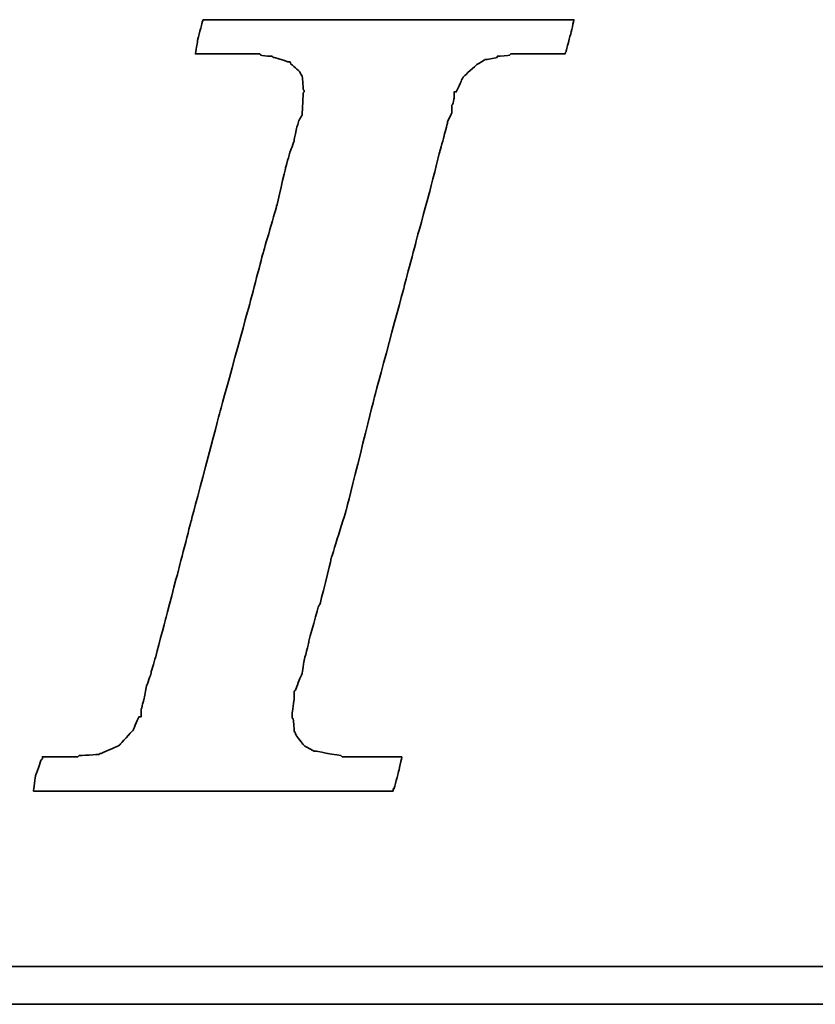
# Model space of a CAD drawing. Header units: millimetres. Extents: x 767 to 1045, y 167 to 250.
# Tile 32 of 50: x 962.83 to 964.72, y 193.36 to 195.69. Entities that reach past the tile are written whole.
import ezdxf

# ---------------------------------------------------------------- set-up
doc = ezdxf.new("R2010")
doc.units = ezdxf.units.MM
doc.header["$LTSCALE"] = 0.15
doc.layers.add('DIM', color=4, linetype='CONTINUOUS')
doc.layers.add('layer 1', color=7, linetype='CONTINUOUS')

# ---------------------------------------------------------------- blocks, each defined once
blk = doc.blocks.new('TBI MOTION logo(完整正式版)')
at = {"layer": 'layer 1', "color": 22, "lineweight": 35}
for points, knots in [([(-40.59125, -7.94375), (-40.59125, -7.94375), (-40.97375, -7.94375), (-40.97375, -7.94375), (-40.97375, -7.94375), (-40.97375, -7.94375), (-41.38125, -7.94375), (-41.38125, -7.94375), (-41.38125, -7.94375), (-41.38125, -7.94375), (-41.54875, -7.94375), (-41.54875, -7.94375), (-41.54875, -7.94375), (-41.54875, -7.94375), (-41.59875, -7.94375), (-41.59875, -7.94375), (-41.59875, -7.94375), (-41.59875, -7.94375), (-41.88375, -7.94375), (-41.88375, -7.94375), (-41.88375, -7.94375), (-41.88375, -7.94375), (-41.90875, -7.91875), (-41.90875, -7.91875), (-41.90875, -7.91875), (-41.90875, -7.91875), (-42.19875, -7.87125), (-42.19875, -7.87125), (-42.19875, -7.87125), (-42.19875, -7.87125), (-42.43875, -7.82375), (-42.43875, -7.82375), (-42.43875, -7.82375), (-42.43875, -7.82375), (-42.45875, -7.82375), (-42.45875, -7.82375), (-42.45875, -7.82375), (-42.45875, -7.82375), (-42.48625, -7.82375), (-42.48625, -7.82375), (-42.48625, -7.82375), (-42.48625, -7.82375), (-42.67625, -7.72375), (-42.67625, -7.72375), (-42.67625, -7.72375), (-42.67625, -7.72375), (-42.70125, -7.70375), (-42.70125, -7.70375), (-42.70125, -7.70375), (-42.70125, -7.70375), (-42.72375, -7.67875), (-42.72375, -7.67875), (-42.72375, -7.67875), (-42.72375, -7.67875), (-42.86875, -7.48875), (-42.86875, -7.48875), (-42.86875, -7.48875), (-42.86875, -7.48875), (-42.89375, -7.43875), (-42.89375, -7.43875), (-42.89375, -7.43875), (-42.89375, -7.43875), (-42.91875, -7.38875), (-42.91875, -7.38875), (-42.91875, -7.38875), (-42.91875, -7.38875), (-42.93875, -7.12875), (-42.93875, -7.12875), (-42.93875, -7.12875), (-42.93875, -7.12875), (-42.96375, -7.10375), (-42.96375, -7.10375), (-42.96375, -7.10375), (-42.96375, -7.10375), (-42.96375, -7.05375), (-42.96375, -7.05375), (-42.96375, -7.05375), (-42.96375, -7.05375), (-42.96375, -7.00875), (-42.96375, -7.00875), (-42.96375, -7.00875), (-42.96375, -7.00875), (-42.91875, -6.69625), (-42.91875, -6.69625), (-42.91875, -6.69625), (-42.91875, -6.69625), (-42.91875, -6.62375), (-42.91875, -6.62375), (-42.91875, -6.62375), (-42.91875, -6.62375), (-42.91875, -6.59625), (-42.91875, -6.59625), (-42.91875, -6.59625), (-42.91875, -6.59625), (-42.91875, -6.57375), (-42.91875, -6.57375), (-42.91875, -6.57375), (-42.91875, -6.57375), (-42.91875, -6.52875), (-42.91875, -6.52875), (-42.91875, -6.52875), (-42.91875, -6.52875), (-42.89375, -6.50375), (-42.89375, -6.50375), (-42.89375, -6.50375), (-42.89375, -6.50375), (-42.84375, -6.38375), (-42.84375, -6.38375), (-42.84375, -6.38375), (-42.84375, -6.38375), (-42.84375, -6.35875), (-42.84375, -6.35875), (-42.84375, -6.35875), (-42.84375, -6.35875), (-42.74625, -6.14375), (-42.74625, -6.14375), (-42.74625, -6.14375), (-42.74625, -6.14375), (-42.70125, -5.85375), (-42.70125, -5.85375), (-42.70125, -5.85375), (-42.70125, -5.85375), (-42.60375, -5.47125), (-42.60375, -5.47125), (-42.60375, -5.47125), (-42.60375, -5.47125), (-42.60375, -5.44875), (-42.60375, -5.44875), (-42.60375, -5.44875), (-42.60375, -5.44875), (-42.38875, -4.67875), (-42.38875, -4.67875), (-42.38875, -4.67875), (-42.38875, -4.67875), (-42.36375, -4.65375), (-42.36375, -4.65375), (-42.36375, -4.65375), (-42.36375, -4.65375), (-42.12375, -3.69625), (-42.12375, -3.69625), (-42.12375, -3.69625), (-42.12375, -3.69625), (-42.12375, -3.67374), (-42.12375, -3.67374), (-42.12375, -3.67374), (-42.12375, -3.67374), (-41.78875, -2.59374), (-41.78875, -2.59374), (-41.78875, -2.59374), (-41.78875, -2.59374), (-41.18875, -0.19375), (-41.18875, -0.19375), (-41.18875, -0.19375), (-41.18875, -0.19375), (-40.54375, 2.20624), (-40.54375, 2.20624), (-40.54375, 2.20624), (-40.54375, 2.20624), (-40.25375, 3.30875), (-40.25375, 3.30875), (-40.25375, 3.30875), (-40.25375, 3.30875), (-39.98875, 4.27125), (-39.98875, 4.27125), (-39.98875, 4.27125), (-39.98875, 4.27125), (-39.77375, 5.13125), (-39.77375, 5.13125), (-39.77375, 5.13125), (-39.77375, 5.13125), (-39.67875, 5.47125), (-39.67875, 5.47125), (-39.67875, 5.47125), (-39.67875, 5.47125), (-39.60375, 5.75625), (-39.60375, 5.75625), (-39.60375, 5.75625), (-39.60375, 5.75625), (-39.60375, 5.78125), (-39.60375, 5.78125), (-39.60375, 5.78125), (-39.60375, 5.78125), (-39.50875, 5.97125), (-39.50875, 5.97125), (-39.50875, 5.97125), (-39.50875, 5.97125), (-39.50875, 6.13875), (-39.50875, 6.13875), (-39.50875, 6.13875), (-39.50875, 6.13875), (-39.48625, 6.16625), (-39.48625, 6.16625), (-39.48625, 6.16625), (-39.48625, 6.16625), (-39.46125, 6.28625), (-39.46125, 6.28625), (-39.46125, 6.28625), (-39.46125, 6.28625), (-39.46125, 6.42625), (-39.46125, 6.42625), (-39.46125, 6.42625), (-39.46125, 6.42625), (-39.41375, 6.42625), (-39.41375, 6.42625), (-39.41375, 6.42625), (-39.41375, 6.42625), (-39.29375, 6.69125), (-39.29375, 6.69125), (-39.29375, 6.69125), (-39.29375, 6.69125), (-39.26875, 6.74125), (-39.26875, 6.74125), (-39.26875, 6.74125), (-39.26875, 6.74125), (-39.24375, 6.76625), (-39.24375, 6.76625), (-39.24375, 6.76625), (-39.24375, 6.76625), (-38.98375, 7.00624), (-38.98375, 7.00624), (-38.98375, 7.00624), (-38.98375, 7.00624), (-38.95625, 7.02624), (-38.95625, 7.02624), (-38.95625, 7.02624), (-38.95625, 7.02624), (-38.78875, 7.12624), (-38.78875, 7.12624), (-38.78875, 7.12624), (-38.78875, 7.12624), (-38.76375, 7.12624), (-38.76375, 7.12624), (-38.76375, 7.12624), (-38.76375, 7.12624), (-38.74375, 7.12624), (-38.74375, 7.12624), (-38.74375, 7.12624), (-38.74375, 7.12624), (-38.52875, 7.17125), (-38.52875, 7.17125), (-38.52875, 7.17125), (-38.52875, 7.17125), (-38.52875, 7.19624), (-38.52875, 7.19624), (-38.52875, 7.19624), (-38.52875, 7.19624), (-38.50375, 7.19624), (-38.50375, 7.19624), (-38.50375, 7.19624), (-38.50375, 7.19624), (-38.26125, 7.21875), (-38.26125, 7.21875), (-38.26125, 7.21875), (-38.26125, 7.21875), (-38.23875, 7.24624), (-38.23875, 7.24624), (-38.23875, 7.24624), (-38.23875, 7.24624), (-38.21625, 7.24624), (-38.21625, 7.24624), (-38.21625, 7.24624), (-38.21625, 7.24624), (-38.18875, 7.24624), (-38.18875, 7.24624), (-38.18875, 7.24624), (-38.18875, 7.24624), (-37.90375, 7.24624), (-37.90375, 7.24624), (-37.90375, 7.24624), (-37.90375, 7.24624), (-37.85375, 7.24624), (-37.85375, 7.24624), (-37.85375, 7.24624), (-37.85375, 7.24624), (-37.75875, 7.24624), (-37.75875, 7.24624), (-37.75875, 7.24624), (-37.75875, 7.24624), (-37.42375, 7.24624), (-37.42375, 7.24624), (-37.42375, 7.24624), (-37.42375, 7.24624), (-37.08875, 7.24624), (-37.08875, 7.24624), (-37.08875, 7.24624), (-37.08875, 7.24624), (-37.06375, 7.24624), (-37.06375, 7.24624), (-37.06375, 7.24624), (-37.06375, 7.24624), (-37.06375, 7.26624), (-37.06375, 7.26624), (-37.06375, 7.26624), (-37.06375, 7.26624), (-37.03875, 7.29125), (-37.03875, 7.29125), (-37.03875, 7.29125), (-37.03875, 7.29125), (-37.03875, 7.31625), (-37.03875, 7.31625), (-37.03875, 7.31625), (-37.03875, 7.31625), (-36.94125, 7.67625), (-36.94125, 7.67625), (-36.94125, 7.67625), (-36.94125, 7.67625), (-36.86875, 7.98625), (-36.86875, 7.98625), (-36.86875, 7.98625), (-36.86875, 7.98625), (-36.98875, 7.98625), (-36.98875, 7.98625), (-36.98875, 7.98625), (-36.98875, 7.98625), (-37.42375, 7.98625), (-37.42375, 7.98625), (-37.42375, 7.98625), (-37.42375, 7.98625), (-37.94875, 7.98625), (-37.94875, 7.98625), (-37.94875, 7.98625), (-37.94875, 7.98625), (-38.57375, 7.98625), (-38.57375, 7.98625), (-38.57375, 7.98625), (-38.57375, 7.98625), (-39.29375, 7.98625), (-39.29375, 7.98625), (-39.29375, 7.98625), (-39.29375, 7.98625), (-40.82875, 7.98625), (-40.82875, 7.98625), (-40.82875, 7.98625), (-40.82875, 7.98625), (-42.36375, 7.98625), (-42.36375, 7.98625), (-42.36375, 7.98625), (-42.36375, 7.98625), (-43.08375, 7.98625), (-43.08375, 7.98625), (-43.08375, 7.98625), (-43.08375, 7.98625), (-43.70875, 7.98625), (-43.70875, 7.98625), (-43.70875, 7.98625), (-43.70875, 7.98625), (-44.23375, 7.98625), (-44.23375, 7.98625), (-44.23375, 7.98625), (-44.23375, 7.98625), (-44.66875, 7.98625), (-44.66875, 7.98625), (-44.66875, 7.98625), (-44.66875, 7.98625), (-44.88375, 7.98625), (-44.88375, 7.98625), (-44.88375, 7.98625), (-44.88375, 7.98625), (-44.90875, 7.94125), (-44.90875, 7.94125), (-44.90875, 7.94125), (-44.90875, 7.94125), (-44.90875, 7.91625), (-44.90875, 7.91625), (-44.90875, 7.91625), (-44.90875, 7.91625), (-45.00375, 7.55625), (-45.00375, 7.55625), (-45.00375, 7.55625), (-45.00375, 7.55625), (-45.05375, 7.24624), (-45.05375, 7.24624), (-45.05375, 7.24624), (-45.05375, 7.24624), (-44.61875, 7.24624), (-44.61875, 7.24624), (-44.61875, 7.24624), (-44.61875, 7.24624), (-44.11375, 7.24624), (-44.11375, 7.24624), (-44.11375, 7.24624), (-44.11375, 7.24624), (-43.99375, 7.24624), (-43.99375, 7.24624), (-43.99375, 7.24624), (-43.99375, 7.24624), (-43.94625, 7.24624), (-43.94625, 7.24624), (-43.94625, 7.24624), (-43.94625, 7.24624), (-43.92374, 7.24624), (-43.92374, 7.24624), (-43.92374, 7.24624), (-43.92374, 7.24624), (-43.65875, 7.24624), (-43.65875, 7.24624), (-43.65875, 7.24624), (-43.65875, 7.24624), (-43.63875, 7.21875), (-43.63875, 7.21875), (-43.63875, 7.21875), (-43.63875, 7.21875), (-43.46875, 7.19624), (-43.46875, 7.19624), (-43.46875, 7.19624), (-43.46875, 7.19624), (-43.39875, 7.19624), (-43.39875, 7.19624), (-43.39875, 7.19624), (-43.39875, 7.19624), (-43.37125, 7.17125), (-43.37125, 7.17125), (-43.37125, 7.17125), (-43.37125, 7.17125), (-43.34875, 7.17125), (-43.34875, 7.17125), (-43.34875, 7.17125), (-43.34875, 7.17125), (-43.20375, 7.12624), (-43.20375, 7.12624), (-43.20375, 7.12624), (-43.20375, 7.12624), (-43.05875, 7.07624), (-43.05875, 7.07624), (-43.05875, 7.07624), (-43.05875, 7.07624), (-43.01375, 7.07624), (-43.01375, 7.07624), (-43.01375, 7.07624), (-43.01375, 7.07624), (-42.98875, 7.02624), (-42.98875, 7.02624), (-42.98875, 7.02624), (-42.98875, 7.02624), (-42.79875, 6.86125), (-42.79875, 6.86125), (-42.79875, 6.86125), (-42.79875, 6.86125), (-42.77375, 6.81125), (-42.77375, 6.81125), (-42.77375, 6.81125), (-42.77375, 6.81125), (-42.74625, 6.76625), (-42.74625, 6.76625), (-42.74625, 6.76625), (-42.74625, 6.76625), (-42.72375, 6.47625), (-42.72375, 6.47625), (-42.72375, 6.47625), (-42.72375, 6.47625), (-42.70125, 6.45124), (-42.70125, 6.45124), (-42.70125, 6.45124), (-42.70125, 6.45124), (-42.70125, 6.42625), (-42.70125, 6.42625), (-42.70125, 6.42625), (-42.70125, 6.42625), (-42.72375, 6.40625), (-42.72375, 6.40625), (-42.72375, 6.40625), (-42.72375, 6.40625), (-42.74625, 5.97125), (-42.74625, 5.97125), (-42.74625, 5.97125), (-42.74625, 5.97125), (-42.74625, 5.94625), (-42.74625, 5.94625), (-42.74625, 5.94625), (-42.74625, 5.94625), (-42.74625, 5.92625), (-42.74625, 5.92625), (-42.74625, 5.92625), (-42.74625, 5.92625), (-42.77375, 5.87625), (-42.77375, 5.87625), (-42.77375, 5.87625), (-42.77375, 5.87625), (-42.81875, 5.80625), (-42.81875, 5.80625), (-42.81875, 5.80625), (-42.81875, 5.80625), (-42.86875, 5.63625), (-42.86875, 5.63625), (-42.86875, 5.63625), (-42.86875, 5.63625), (-42.91875, 5.39625), (-42.91875, 5.39625), (-42.91875, 5.39625), (-42.91875, 5.39625), (-42.91875, 5.37124), (-42.91875, 5.37124), (-42.91875, 5.37124), (-42.91875, 5.37124), (-43.01375, 5.10874), (-43.01375, 5.10874), (-43.01375, 5.10874), (-43.01375, 5.10874), (-43.10875, 4.77124), (-43.10875, 4.77124), (-43.10875, 4.77124), (-43.10875, 4.77124), (-43.29875, 3.95625), (-43.29875, 3.95625), (-43.29875, 3.95625), (-43.29875, 3.95625), (-43.58875, 2.95125), (-43.58875, 2.95125), (-43.58875, 2.95125), (-43.58875, 2.95125), (-43.87375, 1.87125), (-43.87375, 1.87125), (-43.87375, 1.87125), (-43.87375, 1.87125), (-44.52625, -0.50374), (-44.52625, -0.50374), (-44.52625, -0.50374), (-44.52625, -0.50374), (-45.14875, -2.85375), (-45.14875, -2.85375), (-45.14875, -2.85375), (-45.14875, -2.85375), (-45.43375, -3.95875), (-45.43375, -3.95875), (-45.43375, -3.95875), (-45.43375, -3.95875), (-45.69875, -4.96875), (-45.69875, -4.96875), (-45.69875, -4.96875), (-45.69875, -4.96875), (-45.91375, -5.78375), (-45.91375, -5.78375), (-45.91375, -5.78375), (-45.91375, -5.78375), (-46.01375, -6.11875), (-46.01375, -6.11875), (-46.01375, -6.11875), (-46.01375, -6.11875), (-46.01375, -6.14375), (-46.01375, -6.14375), (-46.01375, -6.14375), (-46.01375, -6.14375), (-46.10875, -6.40875), (-46.10875, -6.40875), (-46.10875, -6.40875), (-46.10875, -6.40875), (-46.15375, -6.64875), (-46.15375, -6.64875), (-46.15375, -6.64875), (-46.15375, -6.64875), (-46.20375, -6.83875), (-46.20375, -6.83875), (-46.20375, -6.83875), (-46.20375, -6.83875), (-46.22875, -6.93375), (-46.22875, -6.93375), (-46.22875, -6.93375), (-46.22875, -6.93375), (-46.22875, -7.07875), (-46.22875, -7.07875), (-46.22875, -7.07875), (-46.22875, -7.07875), (-46.27375, -7.07875), (-46.27375, -7.07875), (-46.27375, -7.07875), (-46.27375, -7.07875), (-46.39375, -7.34375), (-46.39375, -7.34375), (-46.39375, -7.34375), (-46.39375, -7.34375), (-46.39375, -7.36875), (-46.39375, -7.36875), (-46.39375, -7.36875), (-46.39375, -7.36875), (-46.42125, -7.38875), (-46.42125, -7.38875), (-46.42125, -7.38875), (-46.42125, -7.38875), (-46.68375, -7.67875), (-46.68375, -7.67875), (-46.68375, -7.67875), (-46.68375, -7.67875), (-46.70875, -7.70375), (-46.70875, -7.70375), (-46.70875, -7.70375), (-46.70875, -7.70375), (-46.75375, -7.72375), (-46.75375, -7.72375), (-46.75375, -7.72375), (-46.75375, -7.72375), (-47.08875, -7.87125), (-47.08875, -7.87125), (-47.08875, -7.87125), (-47.08875, -7.87125), (-47.11625, -7.87125), (-47.11625, -7.87125), (-47.11625, -7.87125), (-47.11625, -7.87125), (-47.13875, -7.89375), (-47.13875, -7.89375), (-47.13875, -7.89375), (-47.13875, -7.89375), (-47.56875, -7.91875), (-47.56875, -7.91875), (-47.56875, -7.91875), (-47.56875, -7.91875), (-47.59625, -7.94375), (-47.59625, -7.94375), (-47.59625, -7.94375), (-47.59625, -7.94375), (-47.64375, -7.94375), (-47.64375, -7.94375), (-47.64375, -7.94375), (-47.64375, -7.94375), (-47.73625, -7.94375), (-47.73625, -7.94375), (-47.73625, -7.94375), (-47.73625, -7.94375), (-48.07375, -7.94375), (-48.07375, -7.94375), (-48.07375, -7.94375), (-48.07375, -7.94375), (-48.36125, -7.94375), (-48.36125, -7.94375), (-48.36125, -7.94375), (-48.36125, -7.94375), (-48.36125, -7.96625), (-48.36125, -7.96625), (-48.36125, -7.96625), (-48.36125, -7.96625), (-48.36125, -7.99125), (-48.36125, -7.99125), (-48.36125, -7.99125), (-48.36125, -7.99125), (-48.38875, -8.01375), (-48.38875, -8.01375), (-48.38875, -8.01375), (-48.38875, -8.01375), (-48.50875, -8.34875), (-48.50875, -8.34875), (-48.50875, -8.34875), (-48.50875, -8.34875), (-48.55375, -8.68625), (-48.55375, -8.68625), (-48.55375, -8.68625), (-48.55375, -8.68625), (-48.45875, -8.68625), (-48.45875, -8.68625), (-48.45875, -8.68625), (-48.45875, -8.68625), (-48.07375, -8.68625), (-48.07375, -8.68625), (-48.07375, -8.68625), (-48.07375, -8.68625), (-47.52375, -8.68625), (-47.52375, -8.68625), (-47.52375, -8.68625), (-47.52375, -8.68625), (-46.92375, -8.68625), (-46.92375, -8.68625), (-46.92375, -8.68625), (-46.92375, -8.68625), (-46.25375, -8.68625), (-46.25375, -8.68625), (-46.25375, -8.68625), (-46.25375, -8.68625), (-46.20375, -8.68625), (-46.20375, -8.68625), (-46.20375, -8.68625), (-46.20375, -8.68625), (-44.71375, -8.68625), (-44.71375, -8.68625), (-44.71375, -8.68625), (-44.71375, -8.68625), (-43.22875, -8.68625), (-43.22875, -8.68625), (-43.22875, -8.68625), (-43.22875, -8.68625), (-42.55875, -8.68625), (-42.55875, -8.68625), (-42.55875, -8.68625), (-42.55875, -8.68625), (-42.50875, -8.68625), (-42.50875, -8.68625), (-42.50875, -8.68625), (-42.50875, -8.68625), (-41.93375, -8.68625), (-41.93375, -8.68625), (-41.93375, -8.68625), (-41.93375, -8.68625), (-41.38125, -8.68625), (-41.38125, -8.68625), (-41.38125, -8.68625), (-41.38125, -8.68625), (-40.97375, -8.68625), (-40.97375, -8.68625), (-40.97375, -8.68625), (-40.97375, -8.68625), (-40.78125, -8.68625), (-40.78125, -8.68625), (-40.78125, -8.68625), (-40.78125, -8.68625), (-40.78125, -8.63875), (-40.78125, -8.63875), (-40.78125, -8.63875), (-40.78125, -8.63875), (-40.75875, -8.63875), (-40.75875, -8.63875), (-40.75875, -8.63875), (-40.75875, -8.63875), (-40.66375, -8.27875), (-40.66375, -8.27875), (-40.66375, -8.27875), (-40.66375, -8.27875), (-40.59125, -7.94375), (-40.59125, -7.94375)], [0, 0, 0, 0, 0.00558659, 0.00558659, 0.00558659, 0.0055866, 0.01117318, 0.01117318, 0.01117318, 0.01117319, 0.01675978, 0.01675978, 0.01675978, 0.01675979, 0.02234637, 0.02234637, 0.02234637, 0.02234638, 0.02793296, 0.02793296, 0.02793296, 0.02793297, 0.03351955, 0.03351955, 0.03351955, 0.03351956, 0.03910615, 0.03910615, 0.03910615, 0.03910616, 0.04469274, 0.04469274, 0.04469274, 0.04469275, 0.05027933, 0.05027933, 0.05027933, 0.05027934, 0.05586592, 0.05586592, 0.05586592, 0.05586593, 0.06145251, 0.06145251, 0.06145251, 0.06145252, 0.06703911, 0.06703911, 0.06703911, 0.06703912, 0.0726257, 0.0726257, 0.0726257, 0.07262571, 0.07821229, 0.07821229, 0.07821229, 0.0782123, 0.08379888, 0.08379888, 0.08379888, 0.08379889, 0.08938547, 0.08938547, 0.08938547, 0.08938548, 0.09497207, 0.09497207, 0.09497207, 0.09497208, 0.10055866, 0.10055866, 0.10055866, 0.10055867, 0.10614525, 0.10614525, 0.10614525, 0.10614526, 0.11173184, 0.11173184, 0.11173184, 0.11173185, 0.11731844, 0.11731844, 0.11731844, 0.11731845, 0.12290503, 0.12290503, 0.12290503, 0.12290504, 0.12849162, 0.12849162, 0.12849162, 0.12849163, 0.13407821, 0.13407821, 0.13407821, 0.13407822, 0.1396648, 0.1396648, 0.1396648, 0.13966481, 0.1452514, 0.1452514, 0.1452514, 0.14525141, 0.15083799, 0.15083799, 0.15083799, 0.150838, 0.15642458, 0.15642458, 0.15642458, 0.15642459, 0.16201117, 0.16201117, 0.16201117, 0.16201118, 0.16759777, 0.16759777, 0.16759777, 0.16759778, 0.17318436, 0.17318436, 0.17318436, 0.17318437, 0.17877095, 0.17877095, 0.17877095, 0.17877096, 0.18435754, 0.18435754, 0.18435754, 0.18435755, 0.18994413, 0.18994413, 0.18994413, 0.18994414, 0.19553073, 0.19553073, 0.19553073, 0.19553074, 0.20111732, 0.20111732, 0.20111732, 0.20111733, 0.20670391, 0.20670391, 0.20670391, 0.20670392, 0.2122905, 0.2122905, 0.2122905, 0.21229051, 0.21787709, 0.21787709, 0.21787709, 0.2178771, 0.22346369, 0.22346369, 0.22346369, 0.2234637, 0.22905028, 0.22905028, 0.22905028, 0.22905029, 0.23463687, 0.23463687, 0.23463687, 0.23463688, 0.24022346, 0.24022346, 0.24022346, 0.24022347, 0.24581006, 0.24581006, 0.24581006, 0.24581007, 0.25139665, 0.25139665, 0.25139665, 0.25139666, 0.25698324, 0.25698324, 0.25698324, 0.25698325, 0.26256983, 0.26256983, 0.26256983, 0.26256984, 0.26815642, 0.26815642, 0.26815642, 0.26815643, 0.27374302, 0.27374302, 0.27374302, 0.27374303, 0.27932961, 0.27932961, 0.27932961, 0.27932962, 0.2849162, 0.2849162, 0.2849162, 0.28491621, 0.29050279, 0.29050279, 0.29050279, 0.2905028, 0.29608939, 0.29608939, 0.29608939, 0.2960894, 0.30167598, 0.30167598, 0.30167598, 0.30167599, 0.30726257, 0.30726257, 0.30726257, 0.30726258, 0.31284916, 0.31284916, 0.31284916, 0.31284917, 0.31843575, 0.31843575, 0.31843575, 0.31843576, 0.32402235, 0.32402235, 0.32402235, 0.32402236, 0.32960894, 0.32960894, 0.32960894, 0.32960895, 0.33519553, 0.33519553, 0.33519553, 0.33519554, 0.34078212, 0.34078212, 0.34078212, 0.34078213, 0.34636872, 0.34636872, 0.34636872, 0.34636873, 0.35195531, 0.35195531, 0.35195531, 0.35195532, 0.3575419, 0.3575419, 0.3575419, 0.35754191, 0.36312849, 0.36312849, 0.36312849, 0.3631285, 0.36871508, 0.36871508, 0.36871508, 0.36871509, 0.37430168, 0.37430168, 0.37430168, 0.37430169, 0.37988827, 0.37988827, 0.37988827, 0.37988828, 0.38547486, 0.38547486, 0.38547486, 0.38547487, 0.39106145, 0.39106145, 0.39106145, 0.39106146, 0.39664804, 0.39664804, 0.39664804, 0.39664805, 0.40223464, 0.40223464, 0.40223464, 0.40223465, 0.40782123, 0.40782123, 0.40782123, 0.40782124, 0.41340782, 0.41340782, 0.41340782, 0.41340783, 0.41899441, 0.41899441, 0.41899441, 0.41899442, 0.42458101, 0.42458101, 0.42458101, 0.42458102, 0.4301676, 0.4301676, 0.4301676, 0.43016761, 0.43575419, 0.43575419, 0.43575419, 0.4357542, 0.44134078, 0.44134078, 0.44134078, 0.44134079, 0.44692737, 0.44692737, 0.44692737, 0.44692738, 0.45251397, 0.45251397, 0.45251397, 0.45251398, 0.45810056, 0.45810056, 0.45810056, 0.45810057, 0.46368715, 0.46368715, 0.46368715, 0.46368716, 0.46927374, 0.46927374, 0.46927374, 0.46927375, 0.47486034, 0.47486034, 0.47486034, 0.47486035, 0.48044693, 0.48044693, 0.48044693, 0.48044694, 0.48603352, 0.48603352, 0.48603352, 0.48603353, 0.49162011, 0.49162011, 0.49162011, 0.49162012, 0.4972067, 0.4972067, 0.4972067, 0.49720671, 0.5027933, 0.5027933, 0.5027933, 0.50279331, 0.50837989, 0.50837989, 0.50837989, 0.5083799, 0.51396648, 0.51396648, 0.51396648, 0.51396649, 0.51955307, 0.51955307, 0.51955307, 0.51955308, 0.52513966, 0.52513966, 0.52513966, 0.52513967, 0.53072626, 0.53072626, 0.53072626, 0.53072627, 0.53631285, 0.53631285, 0.53631285, 0.53631286, 0.54189944, 0.54189944, 0.54189944, 0.54189945, 0.54748603, 0.54748603, 0.54748603, 0.54748604, 0.55307263, 0.55307263, 0.55307263, 0.55307264, 0.55865922, 0.55865922, 0.55865922, 0.55865923, 0.56424581, 0.56424581, 0.56424581, 0.56424582, 0.5698324, 0.5698324, 0.5698324, 0.56983241, 0.57541899, 0.57541899, 0.57541899, 0.575419, 0.58100559, 0.58100559, 0.58100559, 0.5810056, 0.58659218, 0.58659218, 0.58659218, 0.58659219, 0.59217877, 0.59217877, 0.59217877, 0.59217878, 0.59776536, 0.59776536, 0.59776536, 0.59776537, 0.60335196, 0.60335196, 0.60335196, 0.60335197, 0.60893855, 0.60893855, 0.60893855, 0.60893856, 0.61452514, 0.61452514, 0.61452514, 0.61452515, 0.62011173, 0.62011173, 0.62011173, 0.62011174, 0.62569832, 0.62569832, 0.62569832, 0.62569833, 0.63128492, 0.63128492, 0.63128492, 0.63128493, 0.63687151, 0.63687151, 0.63687151, 0.63687152, 0.6424581, 0.6424581, 0.6424581, 0.64245811, 0.64804469, 0.64804469, 0.64804469, 0.6480447, 0.65363128, 0.65363128, 0.65363128, 0.65363129, 0.65921788, 0.65921788, 0.65921788, 0.65921789, 0.66480447, 0.66480447, 0.66480447, 0.66480448, 0.67039106, 0.67039106, 0.67039106, 0.67039107, 0.67597765, 0.67597765, 0.67597765, 0.67597766, 0.68156425, 0.68156425, 0.68156425, 0.68156426, 0.68715084, 0.68715084, 0.68715084, 0.68715085, 0.69273743, 0.69273743, 0.69273743, 0.69273744, 0.69832402, 0.69832402, 0.69832402, 0.69832403, 0.70391061, 0.70391061, 0.70391061, 0.70391062, 0.70949721, 0.70949721, 0.70949721, 0.70949722, 0.7150838, 0.7150838, 0.7150838, 0.71508381, 0.72067039, 0.72067039, 0.72067039, 0.7206704, 0.72625698, 0.72625698, 0.72625698, 0.72625699, 0.73184358, 0.73184358, 0.73184358, 0.73184359, 0.73743017, 0.73743017, 0.73743017, 0.73743018, 0.74301676, 0.74301676, 0.74301676, 0.74301677, 0.74860335, 0.74860335, 0.74860335, 0.74860336, 0.75418994, 0.75418994, 0.75418994, 0.75418995, 0.75977654, 0.75977654, 0.75977654, 0.75977655, 0.76536313, 0.76536313, 0.76536313, 0.76536314, 0.77094972, 0.77094972, 0.77094972, 0.77094973, 0.77653631, 0.77653631, 0.77653631, 0.77653632, 0.78212291, 0.78212291, 0.78212291, 0.78212292, 0.7877095, 0.7877095, 0.7877095, 0.78770951, 0.79329609, 0.79329609, 0.79329609, 0.7932961, 0.79888268, 0.79888268, 0.79888268, 0.79888269, 0.80446927, 0.80446927, 0.80446927, 0.80446928, 0.81005587, 0.81005587, 0.81005587, 0.81005588, 0.81564246, 0.81564246, 0.81564246, 0.81564247, 0.82122905, 0.82122905, 0.82122905, 0.82122906, 0.82681564, 0.82681564, 0.82681564, 0.82681565, 0.83240223, 0.83240223, 0.83240223, 0.83240224, 0.83798883, 0.83798883, 0.83798883, 0.83798884, 0.84357542, 0.84357542, 0.84357542, 0.84357543, 0.84916201, 0.84916201, 0.84916201, 0.84916202, 0.8547486, 0.8547486, 0.8547486, 0.85474861, 0.8603352, 0.8603352, 0.8603352, 0.86033521, 0.86592179, 0.86592179, 0.86592179, 0.8659218, 0.87150838, 0.87150838, 0.87150838, 0.87150839, 0.87709497, 0.87709497, 0.87709497, 0.87709498, 0.88268156, 0.88268156, 0.88268156, 0.88268157, 0.88826816, 0.88826816, 0.88826816, 0.88826817, 0.89385475, 0.89385475, 0.89385475, 0.89385476, 0.89944134, 0.89944134, 0.89944134, 0.89944135, 0.90502793, 0.90502793, 0.90502793, 0.90502794, 0.91061453, 0.91061453, 0.91061453, 0.91061454, 0.91620112, 0.91620112, 0.91620112, 0.91620113, 0.92178771, 0.92178771, 0.92178771, 0.92178772, 0.9273743, 0.9273743, 0.9273743, 0.92737431, 0.93296089, 0.93296089, 0.93296089, 0.9329609, 0.93854749, 0.93854749, 0.93854749, 0.9385475, 0.94413408, 0.94413408, 0.94413408, 0.94413409, 0.94972067, 0.94972067, 0.94972067, 0.94972068, 0.95530726, 0.95530726, 0.95530726, 0.95530727, 0.96089385, 0.96089385, 0.96089385, 0.96089386, 0.96648045, 0.96648045, 0.96648045, 0.96648046, 0.97206704, 0.97206704, 0.97206704, 0.97206705, 0.97765363, 0.97765363, 0.97765363, 0.97765364, 0.98324022, 0.98324022, 0.98324022, 0.98324023, 0.98882682, 0.98882682, 0.98882682, 0.98882683, 0.99441341, 0.99441341, 0.99441341, 0.99441342, 1, 1, 1, 1]), ([(75.90875, -9.47875), (75.90875, -9.47875), (75.90875, -12.28625), (75.90875, -12.28625), (75.90875, -12.28625), (75.90875, -12.28625), (75.90875, -12.47875), (75.90875, -12.47875), (75.90875, -12.47875), (75.90875, -12.47875), (75.71625, -12.47875), (75.71625, -12.47875), (75.71625, -12.47875), (75.71625, -12.47875), (-88.32875, -12.47875), (-88.32875, -12.47875), (-88.32875, -12.47875), (-88.32875, -12.47875), (-88.32875, -13.29375), (-88.32875, -13.29375), (-88.32875, -13.29375), (-88.32875, -13.29375), (82.89125, -13.29375), (82.89125, -13.29375), (82.89125, -13.29375), (82.89125, -13.29375), (75.90875, -9.47875), (75.90875, -9.47875)], [0, 0, 0, 0, 0.14285714, 0.14285714, 0.14285714, 0.14285715, 0.28571429, 0.28571429, 0.28571429, 0.2857143, 0.42857143, 0.42857143, 0.42857143, 0.42857144, 0.57142857, 0.57142857, 0.57142857, 0.57142858, 0.71428571, 0.71428571, 0.71428571, 0.71428572, 0.85714286, 0.85714286, 0.85714286, 0.85714287, 1, 1, 1, 1])]:
    blk.add_open_spline(points, degree=3, knots=knots, dxfattribs=at)

msp = doc.modelspace()

# ---------------------------------------------------------------- block references
at = {"layer": 'DIM', "color": 0, "xscale": 0.1094605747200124, "yscale": 0.1094605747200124, "zscale": 0.1094605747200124}
msp.add_blockref('TBI MOTION logo(完整正式版)', (968.1803, 194.8173), dxfattribs=at)

doc.saveas('drawing.dxf')
